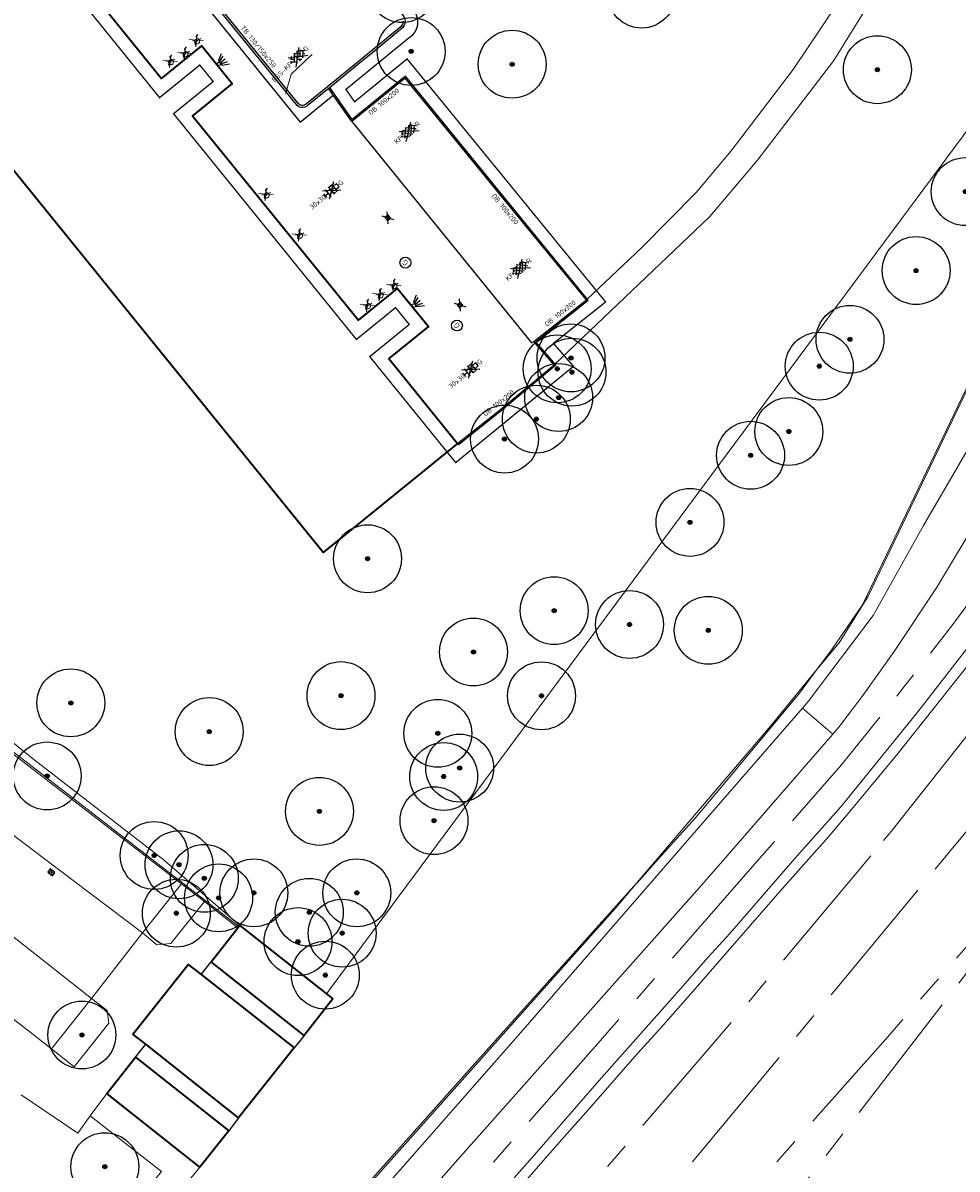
# Model space of a CAD drawing. Header units: metres. Extents: x 92877 to 94117, y 464509 to 465451.
# Tile 53 of 102: x 93322 to 93391, y 465016 to 465101. Entities that reach past the tile are written whole.
import ezdxf
from ezdxf import colors
from ezdxf.entities.mleader import LeaderData, LeaderLine
from ezdxf.enums import TextEntityAlignment as Align
from ezdxf.math import Vec2, Vec3

# ---------------------------------------------------------------- set-up
doc = ezdxf.new("R2010")
doc.units = ezdxf.units.M
for name, pattern in [('AM-AS', [16, 10, -2, 2, -2]), ('IE-TERREINAFSCHEIDING', [10, 8, -2]), ('XX-PROJECTGRENS', [18, 12, -3, 0, -3])]:
    doc.linetypes.add(name, pattern=pattern)
doc.layers.get('0').update_dxf_attribs({"linetype": 'CONTINUOUS'})
for name, color, linetype, lineweight in [('B-WE-AM-AS_SPOOR_RAIL-G', 252, 'AM-AS', 18), ('B-WE-GR-BEPLANTING_CULTUUR-G', 252, 'CONTINUOUS', 18), ('B-WE-GR-BOOM-S', 90, 'CONTINUOUS', 25), ('B-WE-GR-HAAG-G', 252, 'GR-HAAG1', 13), ('B-WE-IE-MEUBILAIR_WEGMEUBILAIR_LICHTMAST-S', 252, 'CONTINUOUS', 25), ('B-WE-IE-TERREINAFSCHEIDING-G', 252, 'IE-TERREINAFSCHEIDING', 18), ('B-WE-IE-TERREINAFSCHEIDING_KUNSTMATIG_HEKWERK-G', 252, 'IE-TERREINAFSCHEIDING-KUNSTMATIG', 18), ('B-WE-KL-GAS_HULPSTUK_STRAATPOT-S', 252, 'CONTINUOUS', 25), ('B-WE-KW-KUNSTWERK_GELUIDSWERING_SCHERM-G', 252, 'CONTINUOUS', 18), ('B-WE-OG-TOPOGRAFIE_BEBOUWING-GV', 252, 'CONTINUOUS', 35), ('B-WE-RI-HWA_KOLK-S', 252, 'CONTINUOUS', 25), ('B-WE-VH-VERHARDING-GV', 252, 'CONTINUOUS', 18), ('N-WE-KG-GRENS_PROJECT-G', 1, 'XX-PROJECTGRENS', 35), ('V-WE-IE-MEUBILAIR_WEGMEUBILAIR_FIETS-S', 7, 'CONTINUOUS', 25), ('V-WE-RI-HWA_KOLK-S', 150, 'CONTINUOUS', 25), ('V-WE-VH-KANTOPSLUITING-T18', 10, 'CONTINUOUS', 18), ('V-WE-VH-KANTOPSLUITING_OPSLUITBAND_100X200-G', 150, 'VH-OPSLUITBAND_100X200-V', 25), ('V-WE-VH-KANTOPSLUITING_TROTTOIRBAND_130 150-G', 210, 'VH-TROTTOIRBAND_130-150-V', 25), ('V-WE-VH-KANTOPSLUITING_VOORKANTBAND-G', 50, 'CONTINUOUS', 25), ('V-WE-VH-MATERIAALGRENS-G', 7, 'CONTINUOUS-V', 25), ('V-WE-VH-VERHARDING-T18', 10, 'CONTINUOUS', 18), ('V-WE-VH-VERHARDING_BETONSTRAATSTEEN-S', 252, 'CONTINUOUS', 25), ('V-WE-VH-VERHARDING_STRAATBAKSTEEN-S', 252, 'CONTINUOUS', 25), ('V-WE-VH-VERHARDING_TEGEL-S', 252, 'CONTINUOUS', 25)]:
    doc.layers.add(name, color=color, linetype=linetype, lineweight=lineweight)
doc.layers.add('B_OVERBOUWLIJN_LIJN_1', color=252, linetype='CONTINUOUS')
doc.styles.add('NLCS-ISO', font='NLCS-ISO.ttf')
doc.styles.add('NLCS-ISO-M200-T18', font='NLCS-ISO.ttf', dxfattribs={"height": 0.36})
doc.linetypes.add('CONTINUOUS-V', pattern='A,3.5,[24,NLCS.SHX,S=0.5,R=0,X=0,Y=0],3.5', length=7)
doc.linetypes.add('GR-HAAG1', pattern='A,6,[176,NLCS.SHX,S=0.125,R=0,X=0,Y=0],-2', length=8)
doc.linetypes.add('IE-TERREINAFSCHEIDING-KUNSTMATIG', pattern='A,4,[82,NLCS.SHX,S=0.75,R=90,X=0,Y=0],4,-2', length=10)
doc.linetypes.add('VH-OPSLUITBAND_100X200-V', pattern='A,4,[24,NLCS.SHX,S=1,R=0,X=0,Y=0],4,-2,4,-2', length=16)
doc.linetypes.add('VH-TROTTOIRBAND_130-150-V', pattern='A,2.5,[24,NLCS.SHX,S=1,R=0,X=0,Y=0],2.5,-2,2,-2,2,-2', length=15)

# ---------------------------------------------------------------- blocks, each defined once
blk = doc.blocks.new('V-SRI-KOLK_STRAAT_300X300-SO')
at = {"ltscale": 0.1}
for p, q in [((-1.875, 2), (1.875, -0.5)), ((1.875, 2), (-1.875, -0.5))]:
    blk.add_line(p, q, dxfattribs=at)
for p, q in [((-0.75, 0), (0.75, 1.5)), ((0.75, 0), (-0.75, 1.5))]:
    blk.add_line(p, q)
at = {"flags": 128}
blk.add_lwpolyline([(-0.75, 0), (0.75, 0), (0.75, 1.5), (-0.75, 1.5)], close=True, dxfattribs=at)
blk = doc.blocks.new('B-SIE-WEG_LICHTMAST_WAND-SO')
at = {"ltscale": 0.5, "flags": 128}
blk.add_lwpolyline([(-2.41, 3.75), (-1.05, 1.35), (1.05, 1.35), (2.41, 3.75)], dxfattribs=at)
at = {"flags": 128}
for points in [[(-2.41, 0), (2.41, 0)], [(-0.46, 1.35), (-1.27, 3.75)], [(0, 1.35), (0, 3.75)], [(0.46, 1.35), (1.27, 3.75)]]:
    blk.add_lwpolyline(points, dxfattribs=at)
at = {"ltscale": 0.5}
blk.add_circle((0, 0.72), 0.625, dxfattribs=at)
at = {"style": 'NLCS-ISO'}
blk.add_attdef('TYPE', text='', height=1.8, dxfattribs=at).set_placement((0, -0.2), align=Align.TOP_CENTER)
blk = doc.blocks.new('B-SRI-KOLK_COMBINATIE-SO')
for p, q in [((-1.125, 0), (1.125, 1.5)), ((1.125, 0), (-1.125, 1.5))]:
    blk.add_line(p, q)
at = {"flags": 128}
blk.add_lwpolyline([(-1.125, 0), (1.125, 0), (1.125, 1.5), (-1.125, 1.5)], close=True, dxfattribs=at)
blk = doc.blocks.new('V-SVH-TEGEL_300X300_DUN_HALFST_KL-SO')
for p, q in [((-3.08, 0.75), (-3, 0.75)), ((-3, -0.83), (-3, 0.83)), ((-3, 0), (-1.5, 0)), ((-1.84, 1.5), (-1.5, 1.5)), ((-1.5, -1.6), (-1.5, 1.6)), ((-1.5, 0.75), (0, 0.75)), ((0, -1.78), (0, 1.78)), ((0, 1.5), (1.5, 1.5)), ((0, 0), (1.5, 0)), ((1.5, -1.6), (1.5, 1.6)), ((1.5, 0.75), (3, 0.75)), ((3, -0.83), (3, 0.83)), ((3, 0), (3.39, 0)), ((-3.08, -0.75), (-3, -0.75)), ((-1.84, -1.5), (-1.5, -1.5)), ((-1.5, -0.75), (0, -0.75)), ((0, -1.5), (1.5, -1.5)), ((1.5, -0.75), (3, -0.75))]:
    blk.add_line(p, q)
at = {"ltscale": 0.1}
for q in [(-2.75, -1.98), (-2.73, 1.96), (2.73, 1.96), (2.75, -1.98)]:
    blk.add_line((0, 0), q, dxfattribs=at)
at = {"style": 'NLCS-ISO'}
blk.add_attdef('FORMAAT', text='', height=1.8, dxfattribs=at).set_placement((-3.18, 0), align=Align.MIDDLE_RIGHT)
blk.add_attdef('KLEUR', text='', height=1.8, dxfattribs=at).set_placement((3.49, 0), align=Align.MIDDLE_LEFT)
at = {"style": 'NLCS-ISO', "flags": 1}
blk.add_attdef('FUNCTIE', text='', height=1.8, dxfattribs=at).set_placement((0.12, -3.58), align=Align.MIDDLE_CENTER)
blk = doc.blocks.new('SIE-WEG_FIETSENREK-SO')
at = {"color": 0, "linetype": 'ByBlock', "lineweight": 18}
for points in [[(-2.19, 1.95), (1.75, -1.75)], [(-1.95, -1.71), (1.38, 1.66)], [(-1.5, -1.35), (-1.5, -0.54), (-0.73, -0.28), (-0.73, 0.53), (-1.5, 0.79)], [(-0.3, -0.45), (0.6, 1.35), (1.5, 1.35)], [(1.05, -0.45), (0.21, 0.58)], [(1.05, -0.45), (1.5, -0.45)]]:
    blk.add_lwpolyline(points, dxfattribs=at)
blk.add_circle((-0.3, -0.45), 0.9, dxfattribs=at)
blk = doc.blocks.new('V-SVH-BSS_KEIFORMAAT_KEPER_KL-SO')
for p, q in [((-3.36, -0.25), (-2.89, 0.22)), ((-3.23, 0.55), (-1.41, -1.27)), ((0, 0), (-2.8, 2.01)), ((-2.44, 1.25), (-1.41, 0.22)), ((-2.15, -0.53), (0.08, 1.7)), ((-2.15, 0.96), (-1.49, 1.62)), ((-1.7, -1.56), (0.08, 0.22)), ((-0.67, 0.96), (1.56, -1.27)), ((-0.02, 1.8), (1.56, 0.22)), ((0, 0), (2.8, 2.01)), ((0.82, 0.96), (1.48, 1.62)), ((0.82, -0.53), (2.54, 1.19)), ((1.14, -1.7), (3.05, 0.22)), ((2.3, 0.96), (3.39, -0.13)), ((0, 0), (-3.13, -2.25)), ((-0.67, -0.53), (0.58, -1.77)), ((-0.44, -1.78), (0.08, -1.27)), ((0, 0), (3.13, -2.25)), ((2.3, -0.53), (2.8, -1.02))]:
    blk.add_line(p, q)
at = {"style": 'NLCS-ISO'}
blk.add_attdef('FORMAAT', text='', height=1.8, dxfattribs=at).set_placement((-3.39, -0.02), align=Align.MIDDLE_RIGHT)
blk.add_attdef('KLEUR', text='', height=1.8, dxfattribs=at).set_placement((3.39, 0), align=Align.MIDDLE_LEFT)
at = {"style": 'NLCS-ISO', "flags": 1}
blk.add_attdef('FUNCTIE', text='', height=1.8, dxfattribs=at).set_placement((0.12, -3.58), align=Align.MIDDLE_CENTER)
blk = doc.blocks.new('V-SVH-SBS_KEIFORMAAT_KEPER_KL-SO')
for p, q in [((-3.36, -0.25), (-2.89, 0.22)), ((-3.23, 0.55), (-1.41, -1.27)), ((0, 0), (-2.8, 2.01)), ((-2.44, 1.25), (-1.41, 0.22)), ((-2.15, -0.53), (0.08, 1.7)), ((-2.15, 0.96), (-1.49, 1.62)), ((-1.7, -1.56), (0.08, 0.22)), ((-0.67, 0.96), (1.56, -1.27)), ((-0.02, 1.8), (1.56, 0.22)), ((0, 0), (2.8, 2.01)), ((0.82, 0.96), (1.48, 1.62)), ((0.82, -0.53), (2.54, 1.19)), ((1.14, -1.7), (3.05, 0.22)), ((2.3, 0.96), (3.39, -0.13)), ((0, 0), (-3.13, -2.25)), ((-0.67, -0.53), (0.58, -1.77)), ((-0.44, -1.78), (0.08, -1.27)), ((0, 0), (3.13, -2.25)), ((2.3, -0.53), (2.8, -1.02))]:
    blk.add_line(p, q)
for centre in [(-2.52, 0.59), (-1.04, 1.33), (0.45, 0.59), (1.93, 1.33), (-2.52, -0.9), (-1.04, -0.16), (0.45, -0.9), (1.93, -0.16)]:
    blk.add_circle(centre, 0.0881)
blk.add_arc((-1.04, -1.64), 0.0881, 295.9034, 224.543)
at = {"style": 'NLCS-ISO'}
blk.add_attdef('FORMAAT', text='', height=1.8, dxfattribs=at).set_placement((-3.39, 0), align=Align.MIDDLE_RIGHT)
blk.add_attdef('KLEUR', text='', height=1.8, dxfattribs=at).set_placement((3.39, 0), align=Align.MIDDLE_LEFT)
at = {"style": 'NLCS-ISO', "flags": 1}
blk.add_attdef('FUNCTIE', text='', height=1.8, dxfattribs=at).set_placement((0.12, -3.58), align=Align.MIDDLE_CENTER)
blk = doc.blocks.new('SKL-GAS_STRAATPOT-SO')
blk.add_circle((0, 0), 0.4)
at = {"style": 'NLCS-ISO'}
blk.add_text('G', height=0.4, rotation=360, dxfattribs=at).set_placement((-0.178, -0.188))
blk = doc.blocks.new('SGR-BOOM_01')
at = {"ltscale": 0.1}
h = blk.add_hatch(color=256, dxfattribs=at)
edge = h.paths.add_edge_path()
edge.add_arc((0, 0), 0.15, 0, 360)
for radius in [2.5, 0.045]:
    blk.add_circle((0, 0), radius)
blk.add_circle((0, 0), 0.15, dxfattribs=at)

msp = doc.modelspace()

# ---------------------------------------------------------------- linework, layer by layer
at = {"layer": 'B-WE-AM-AS_SPOOR_RAIL-G'}
msp.add_line((93390.3, 465039.532), (93397.367, 465048.058), dxfattribs=at)
at = {"layer": 'B-WE-AM-AS_SPOOR_RAIL-G', "flags": 128}
for points in [[(93493.452, 465172.096), (93462.913, 465135.971), (93445.786, 465116.315), (93433.011, 465101.323), (93416.953, 465081.039), (93407.43, 465068.679), (93397.367, 465055.371), (93386.248, 465041.327), (93384.746, 465039.532)], [(93395.131, 465062.46), (93390.799, 465056.58), (93386.876, 465051.558), (93382.558, 465046.204), (93376.723, 465039.532)], [(93207.196, 464793.239), (93217.929, 464806.456), (93238.203, 464832.016), (93254.012, 464852.087), (93268.945, 464871.24), (93282.922, 464889.334), (93333.3, 464955.081), (93378.115, 465013.128), (93398.448, 465039.532)], [(93397.626, 465039.532), (93397.372, 465039.224), (93385.829, 465026.016), (93371.785, 465010.168), (93355.259, 464991.269), (93340.386, 464973.393), (93321.464, 464949.303)], [(93376.723, 465039.532), (93363.935, 465024.908), (93333.292, 464990.108)], [(93384.746, 465039.532), (93374.721, 465027.551), (93361.905, 465012.645), (93340.108, 464987.792)], [(93361.206, 465004.843), (93367.034, 465011.462), (93390.3, 465039.532)]]:
    msp.add_lwpolyline(points, dxfattribs=at)
at = {"layer": 'B-WE-GR-BEPLANTING_CULTUUR-G'}
for p, q in [((93344.661, 465029.37), (93352.199, 465039.532)), ((93333.984, 465037.472), (93335.678, 465036.176))]:
    msp.add_line(p, q, dxfattribs=at)
at = {"layer": 'B-WE-GR-BEPLANTING_CULTUUR-G', "flags": 128}
for points in [[(93352.199, 465039.532), (93394.446, 465096.484), (93408.832, 465115.007)], [(93393.02, 465076.337), (93384.549, 465058.655), (93382.413, 465055.235)], [(93365.943, 465035.69), (93310.676, 464973.718), (93308.956, 464971.462)]]:
    msp.add_lwpolyline(points, dxfattribs=at)
at = {"layer": 'B-WE-GR-HAAG-G'}
for p, q in [((93331.475, 465039.532), (93284.982, 465075.51)), ((93338.208, 465034.322), (93331.475, 465039.532))]:
    msp.add_line(p, q, dxfattribs=at)
at = {"layer": 'B-WE-IE-TERREINAFSCHEIDING-G'}
msp.add_line((93379.716, 465050.411), (93381.952, 465048.509), dxfattribs=at)
at = {"layer": 'B-WE-IE-TERREINAFSCHEIDING-G', "flags": 128}
msp.add_lwpolyline([(93319.166, 465000), (93332.514, 465016.277), (93327.26, 465020.392)], dxfattribs=at)
at = {"layer": 'B-WE-IE-TERREINAFSCHEIDING_KUNSTMATIG_HEKWERK-G'}
msp.add_line((93328.468, 465022.027), (93327.26, 465020.392), dxfattribs=at)
at = {"layer": 'B-WE-IE-TERREINAFSCHEIDING_KUNSTMATIG_HEKWERK-G', "flags": 128}
for points in [[(93285.815, 465076.765), (93323.097, 465046.622), (93332.283, 465039.532)], [(93332.283, 465039.532), (93332.577, 465039.305), (93338.282, 465034.415)], [(93327.26, 465020.392), (93326.334, 465019.1), (93322.171, 465021.946)]]:
    msp.add_lwpolyline(points, dxfattribs=at)
at = {"layer": 'B-WE-KW-KUNSTWERK_GELUIDSWERING_SCHERM-G'}
for p, q in [((93382.413, 465055.235), (93380.787, 465053.261)), ((93380.787, 465053.261), (93377.352, 465049.091)), ((93380.787, 465053.261), (93380.787, 465053.262)), ((93377.352, 465049.091), (93369.214, 465039.532)), ((93369.214, 465039.532), (93367.527, 465037.551)), ((93367.534, 465037.559), (93369.303, 465039.532)), ((93367.527, 465037.551), (93365.943, 465035.69)), ((93367.527, 465037.551), (93367.534, 465037.559))]:
    msp.add_line(p, q, dxfattribs=at)
at = {"layer": 'B-WE-KW-KUNSTWERK_GELUIDSWERING_SCHERM-G', "flags": 128}
for points in [[(93380.787, 465053.262), (93381.884, 465054.726), (93384.151, 465058.028), (93397.962, 465086.833)], [(93369.303, 465039.532), (93371.807, 465042.324), (93374.4, 465045.379), (93379.49, 465051.529), (93380.787, 465053.261)], [(93303.741, 464964.716), (93310.503, 464973.735), (93355.786, 465024.456), (93367.527, 465037.551)]]:
    msp.add_lwpolyline(points, dxfattribs=at)
at = {"layer": 'B-WE-OG-TOPOGRAFIE_BEBOUWING-GV'}
for p, q in [((93338.208, 465034.322), (93338.282, 465034.415)), ((93338.282, 465034.415), (93344.661, 465029.37)), ((93338.134, 465034.229), (93338.208, 465034.322)), ((93335.415, 465030.786), (93342.279, 465025.384)), ((93342.279, 465025.384), (93338.187, 465020.236)), ((93328.468, 465022.027), (93330.599, 465024.716)), ((93330.599, 465024.716), (93337.461, 465019.292)), ((93335.336, 465016.602), (93328.468, 465022.027)), ((93337.461, 465019.292), (93335.336, 465016.602))]:
    msp.add_line(p, q, dxfattribs=at)
at = {"layer": 'B-WE-OG-TOPOGRAFIE_BEBOUWING-GV', "flags": 128}
for points in [[(93354.32, 465069.91), (93344.42, 465061.89), (93302.97, 465113.03), (93312.87, 465121.05)], [(93312.87, 465121.05), (93317.91, 465114.84), (93320.89, 465117.25), (93323.14, 465114.47), (93320.15, 465112.05), (93332.51, 465096.79), (93335.47, 465099.19), (93337.72, 465096.42), (93334.8, 465094.05), (93347.01, 465078.98), (93349.89, 465081.32), (93352.16, 465078.53), (93349.25, 465076.16), (93354.32, 465069.91)], [(93343.015, 465026.301), (93336.155, 465031.726), (93338.134, 465034.229)], [(93338.187, 465020.236), (93331.349, 465025.661), (93330.401, 465026.413), (93334.465, 465031.533), (93335.415, 465030.786)], [(93344.661, 465029.37), (93345.122, 465029.005), (93343.015, 465026.301)]]:
    msp.add_lwpolyline(points, dxfattribs=at)
at = {"layer": 'B-WE-VH-VERHARDING-GV'}
for p, q in [((93331.306, 465039.532), (93317.563, 465050.104)), ((93379.716, 465050.411), (93370.267, 465039.532)), ((93381.952, 465048.509), (93374.169, 465039.532)), ((93314.303, 465046.543), (93323.604, 465039.532)), ((93323.604, 465039.532), (93331.117, 465033.869)), ((93333.984, 465037.472), (93331.306, 465039.532)), ((93331.117, 465033.869), (93333.984, 465037.472)), ((93338.134, 465034.229), (93335.678, 465036.176)), ((93327.342, 465029.03), (93319.679, 465035.084)), ((93327.342, 465029.03), (93331.117, 465033.869)), ((93317.088, 465030.99), (93324.412, 465025.331)), ((93324.412, 465025.331), (93327.342, 465029.03))]:
    msp.add_line(p, q, dxfattribs=at)
at = {"layer": 'B-WE-VH-VERHARDING-GV', "flags": 128}
for points in [[(93390.338, 465118.313), (93390.92, 465117.32), (93388.45, 465112.49), (93383.31, 465103.84), (93379.04, 465097.45), (93374.46, 465091.46), (93371.89, 465088.39), (93367.86, 465084.32), (93363.802, 465080.485)], [(93361.419, 465075.713), (93372.89, 465086.63), (93376.41, 465090.77), (93382.04, 465098.11), (93385.49, 465103.75)], [(93395.094, 465075.306), (93393.676, 465072.501), (93388.623, 465063.871), (93384.916, 465057.238), (93380.146, 465050.907), (93379.716, 465050.411)], [(93393.868, 465066.612), (93392.872, 465064.747), (93389.595, 465059.273), (93386.464, 465054.598), (93384.171, 465051.356), (93382.397, 465049.022), (93381.952, 465048.509)], [(93379.339, 465039.532), (93382.533, 465043.138), (93388.206, 465050.146), (93392.894, 465056.19), (93396.181, 465060.462), (93398.339, 465063.46)], [(93399.112, 465062.915), (93398.785, 465062.38), (93395.909, 465058.545), (93392.536, 465054.367), (93386.774, 465047.089), (93383.204, 465042.793), (93381.453, 465040.745), (93380.374, 465039.532)], [(93370.267, 465039.532), (93359.285, 465026.888), (93329.754, 464993.259), (93329.12, 464993.803), (93326.925, 464991.252), (93309.132, 464971.311)], [(93374.169, 465039.532), (93372.142, 465037.194), (93354.137, 465016.942), (93338.233, 464998.745), (93331.87, 464991.281)], [(93334.469, 464989.129), (93337.59, 464992.526), (93343.456, 464999.092), (93349.623, 465005.769), (93354.977, 465011.837), (93359.987, 465017.513), (93364.722, 465022.955), (93368.796, 465027.557), (93370.723, 465029.742), (93372.751, 465032.043), (93374.356, 465033.818), (93378.352, 465038.418), (93379.339, 465039.532)], [(93380.374, 465039.532), (93378.053, 465036.921), (93374.208, 465032.524), (93371.81, 465029.744), (93369.285, 465026.875), (93367.37, 465024.746), (93364.153, 465021.068), (93362.004, 465018.634), (93358.528, 465014.69), (93353.32, 465008.73), (93353.572, 465008.491), (93348.966, 465003.212), (93344.101, 464997.698), (93336.572, 464989.279), (93335.618, 464988.176), (93335.416, 464988.342)], [(93335.678, 465036.176), (93333.201, 465033.08), (93332.156, 465032.986), (93331.117, 465033.869)], [(93327.342, 465029.03), (93328.503, 465028.134), (93328.614, 465027.213), (93326.065, 465024.004), (93324.412, 465025.331)], [(93342.279, 465025.384), (93342.647, 465025.843), (93343.015, 465026.301)], [(93337.461, 465019.292), (93337.824, 465019.764), (93338.187, 465020.236)], [(93314.674, 464991.533), (93321.749, 465000), (93335.336, 465016.602)]]:
    msp.add_lwpolyline(points, dxfattribs=at)
at = {"layer": 'B_OVERBOUWLIJN_LIJN_1', "flags": 128}
for points in [[(93335.415, 465030.786), (93335.785, 465031.256), (93336.155, 465031.726)], [(93343.015, 465026.301), (93342.647, 465025.843), (93342.279, 465025.384)], [(93330.599, 465024.716), (93330.974, 465025.189), (93331.349, 465025.661)], [(93338.187, 465020.236), (93337.824, 465019.764), (93337.461, 465019.292)]]:
    msp.add_lwpolyline(points, dxfattribs=at)
at = {"layer": 'N-WE-KG-GRENS_PROJECT-G', "const_width": 0.1, "flags": 128}
msp.add_lwpolyline([(93142.804, 465086.89), (93145.447, 465089.504), (93147.332, 465091.955), (93148.613, 465093.182), (93161.411, 465113.679), (93167.204, 465122.957), (93170.456, 465128.173), (93179.763, 465143.103), (93186.894, 465154.496), (93187.89, 465154.904), (93188.17, 465154.679), (93191.39, 465152.077), (93194.828, 465149.413), (93202.752, 465142.922), (93211.334, 465136.086), (93246.401, 465107.701), (93253.059, 465102.314), (93253.343, 465100.976), (93245.804, 465089.865), (93244.522, 465087.941), (93231.812, 465069.293), (93227.954, 465063.58), (93226.853, 465062.424), (93215.691, 465046.012), (93211.996, 465040.636), (93204.425, 465029.753), (93202.609, 465027.143), (93198.032, 465020.213), (93194.363, 465014.869), (93190.619, 465009.505), (93189.819, 465008.221), (93185.531, 465002.305), (93181.433, 464996.691), (93178.696, 464993.153), (93172.103, 464984.564), (93163.085, 464972.835), (93161.131, 464970.564), (93154.083, 464961.647), (93148.985, 464955.311), (93145.469, 464951.039), (93138.605, 464942.927), (93131.702, 464935.14), (93128.236, 464931.41), (93126.865, 464929.653), (93122.062, 464924.79), (93112.82, 464915.353), (93112.694, 464915.474), (93110.007, 464912.809), (93108.158, 464914.641), (93097.954, 464904.418), (93099.616, 464902.379), (93097.346, 464900.004), (93095.105, 464898.042), (93093.141, 464896.427), (93087.358, 464891.835), (93084.647, 464889.561), (93079.687, 464885.222), (93073.559, 464880.645), (93064.795, 464874.789), (93057.662, 464870.165), (93057.255, 464870.007), (93057.168, 464870.002), (93056.607, 464870.091), (93053.277, 464868.411), (93060.039, 464854.372), (93062.426, 464849.152), (93065.249, 464843.338), (93068.532, 464844.778), (93069.154, 464846.147), (93077.316, 464850.716), (93083.11, 464853.91), (93083.112, 464853.905), (93087.983, 464856.618), (93087.623, 464857.315), (93087.914, 464857.845), (93094.137, 464862.208), (93094.032, 464862.502), (93094.431, 464862.805), (93094.609, 464862.539), (93096.966, 464864.191), (93097.445, 464863.691), (93100.286, 464866.409), (93107.265, 464873.112), (93113.757, 464878.765), (93119.027, 464883.354), (93126.19, 464890.319), (93126.053, 464890.447), (93129.224, 464893.588), (93132.754, 464897.33), (93136.979, 464901.466), (93141.064, 464906.039), (93145.123, 464910.02), (93146.946, 464911.937), (93151.571, 464916.872), (93154.026, 464919.546), (93161.923, 464928.693), (93166.437, 464933.828), (93170.519, 464938.737), (93174.372, 464943.51), (93176.337, 464945.983), (93178.669, 464948.924), (93181.236, 464952.541), (93184.321, 464956.452), (93185.617, 464958.052), (93188.572, 464961.84), (93195.315, 464970.699), (93197.093, 464969.277), (93199.637, 464972.465), (93198.95, 464972.958), (93202.951, 464977.949), (93202.249, 464978.521), (93202.364, 464978.666), (93202.234, 464979.72), (93202.711, 464980.328), (93203.771, 464980.458), (93206.283, 464983.648), (93206.153, 464984.709), (93206.628, 464985.314), (93207.678, 464985.434), (93209.477, 464987.722), (93211.5, 464990.295), (93211.38, 464991.345), (93211.858, 464991.954), (93212.908, 464992.074), (93215.413, 464995.259), (93215.283, 464996.319), (93215.758, 464996.923), (93216.817, 464997.043), (93217.976, 464998.513), (93217.195, 464999.188), (93221.285, 465004.117), (93220.562, 465004.619), (93224.498, 465009.504), (93223.744, 465010.107), (93228.745, 465016.379), (93228.548, 465017.661), (93229.799, 465019.138), (93230.171, 465019.204), (93232.859, 465016.92), (93240.879, 465028.723), (93247.237, 465037.466), (93243.345, 465039.426), (93245.385, 465042.407), (93267.791, 465074.762), (93271.654, 465080.832), (93274.315, 465084.653), (93274.677, 465085.271), (93280.631, 465092.992), (93283.915, 465097.533), (93293.238, 465109.1), (93296.471, 465112.853), (93305.145, 465123.792), (93308.461, 465126.639), (93309.398, 465127), (93310.34, 465127.104), (93311.021, 465127.029), (93311.569, 465126.572), (93314.325, 465123.425), (93311.446, 465121.218), (93317.763, 465113.435), (93320.742, 465115.844), (93321.734, 465114.618), (93318.743, 465112.198), (93332.363, 465095.383), (93335.324, 465097.784), (93336.313, 465096.566), (93333.394, 465094.197), (93346.863, 465077.572), (93349.745, 465079.914), (93350.754, 465078.674), (93347.845, 465076.305), (93354.176, 465068.5), (93362.85, 465075.591), (93361.376, 465077.286), (93365.219, 465080.332), (93350.596, 465098.232), (93346.729, 465095.077), (93346.089, 465095.987), (93350.715, 465099.775, 0.50922), (93350.922, 465101.967), (93324.402, 465134.651), (93320.907, 465131.811), (93318.885, 465134.322, -0.098106), (93317.859, 465136.546), (93317.809, 465136.827), (93329.287, 465148.479), (93335.156, 465154.254), (93344.697, 465163.309, -0.349567), (93347.493, 465163.354), (93347.813, 465163.049), (93349.127, 465161.413), (93346.391, 465159.229), (93348.191, 465157.343), (93348.243, 465157.384), (93353.341, 465151.084), (93356.361, 465153.524), (93357.294, 465152.369), (93354.273, 465149.929), (93367.901, 465133.094), (93370.919, 465135.533), (93371.856, 465134.369), (93368.844, 465131.928), (93379.841, 465118.334), (93382.859, 465120.772), (93383.785, 465119.621), (93380.762, 465117.178), (93384.644, 465112.392), (93390.968, 465117.536), (93393.698, 465119.744), (93389.575, 465124.751), (93393.126, 465127.653), (93381.652, 465141.958), (93378.045, 465139.012), (93374.932, 465142.847), (93384.724, 465150.628, 0.393005), (93384.971, 465152.673), (93376.322, 465163.131, 0.393551), (93374.278, 465163.377), (93369.858, 465159.798), (93359.893, 465172.144), (93359.196, 465171.59), (93356.894, 465174.416), (93366.327, 465182.365), (93383.74, 465196.71, -0.309181), (93386.819, 465196.235), (93386.977, 465196.072), (93387.797, 465195.067), (93385.13, 465192.859), (93391.412, 465185.104), (93394.43, 465187.543), (93395.435, 465186.298), (93392.425, 465183.858), (93405.872, 465167.212), (93408.891, 465169.662), (93409.895, 465168.418), (93406.884, 465165.977), (93415.682, 465155.114), (93422.305, 465160.477), (93419.312, 465164.504), (93427.805, 465171.459), (93432.936, 465175.602, 0.389945), (93433.117, 465177.605), (93406.306, 465210.598, 0.403895), (93404.272, 465210.792), (93395.071, 465203.259, -0.04985), (93394.529, 465205.075), (93406.003, 465214.474), (93406.153, 465214.258), (93408.855, 465216.515), (93413.243, 465220.126), (93424.061, 465228.978), (93433.335, 465236.564), (93456.901, 465255.803), (93462.358, 465260.256), (93474.24, 465257.384), (93487.491, 465268.365), (93481.957, 465274.413), (93477.953, 465270.75), (93460.622, 465275.164), (93454.054, 465277.377), (93450.532, 465272.851), (93448.516, 465271.205), (93400.455, 465231.959), (93399.011, 465233.652), (93395.691, 465230.975), (93395.475, 465231.241), (93389.321, 465226.059), (93372.983, 465212.672), (93260.058, 465121.022), (93254.212, 465128.327), (93255.485, 465129.359), (93251.172, 465134.67), (93250.976, 465134.513), (93249.73, 465136.066), (93249.925, 465136.222), (93245.512, 465141.593), (93245.414, 465141.489), (93215.797, 465178.086), (93224.817, 465185.374), (93221.615, 465189.311), (93221.504, 465189.439), (93221.504, 465189.484), (93221.582, 465189.664), (93258.555, 465216.278), (93287.858, 465237.306), (93316.719, 465257.815), (93323.665, 465262.74), (93325.266, 465260.773), (93334.631, 465268.404), (93348.967, 465280.041), (93353.283, 465283.494), (93353.525, 465283.192), (93373.219, 465297.094), (93403.844, 465318.948), (93403.686, 465319.158), (93405.483, 465320.403), (93410.351, 465324.912), (93402.835, 465333.569), (93398.335, 465338.895), (93392.573, 465334.08), (93389.104, 465331.474), (93348.447, 465302.964), (93320.1, 465282.787), (93289.014, 465260.48), (93254.82, 465235.917), (93226.588, 465215.717), (93213.129, 465205.995), (93182.769, 465181.222), (93183.254, 465180.57), (93182.292, 465179.905), (93183.685, 465178.016), (93174.631, 465171.467), (93173.396, 465173.195), (93172.303, 465172.388), (93168.471, 465170.193), (93170.119, 465168.084), (93171.264, 465166.905), (93171.887, 465165.92), (93172.046, 465165.485), (93172.061, 465164.02), (93171.791, 465162.221), (93171.603, 465161.889), (93167.902, 465156.013), (93164.39, 465150.403), (93160.435, 465144.058), (93158.382, 465140.726), (93156.607, 465137.917), (93154.807, 465135.049), (93153.786, 465134.188), (93154.016, 465133.775), (93153.338, 465133.133), (93153.16, 465132.506), (93153.134, 465132.463), (93152.077, 465130.671), (93150.973, 465128.906), (93147.775, 465123.769), (93144.058, 465117.809), (93140.544, 465112.153), (93139.017, 465109.781), (93136.381, 465105.485), (93134.48, 465102.415), (93134.183, 465101.965), (93133.958, 465101.735), (93130.915, 465098.93), (93126.03, 465094.455), (93121.818, 465090.575), (93117.904, 465086.833), (93113.47, 465082.448), (93112.834, 465082.495), (93109.779, 465079.439), (93106.782, 465076.441), (93106.819, 465075.801), (93105.522, 465074.513), (93100.162, 465069.076), (93097.993, 465066.793), (93094.572, 465063.113), (93089.135, 465057.106), (93083.693, 465051.015), (93080.417, 465047.335), (93077.017, 465043.497), (93073.934, 465040.014), (93073.472, 465039.534), (93072.001, 465037.863), (93071.812, 465037.638), (93069.705, 465035.225), (93068.078, 465033.424), (93064.121, 465029.238), (93059.891, 465024.784), (93054.546, 465019.348), (93051.829, 465016.783), (93042.954, 465008.588), (93039.428, 465005.328), (93039.04, 465005.881), (93035.768, 465003.501), (93034.642, 465002.582), (93035.282, 465001.847), (93028.269, 464995.871), (93027.63, 464996.626), (93025.853, 464995.108), (93024.898, 464994.489), (93025.348, 464993.801), (93025.385, 464993.139), (93023.546, 464991.657), (93020.74, 464989.867), (93009.831, 464980.839), (93002.614, 464974.822), (93001.219, 464974.424), (92997.627, 464972.314), (93000.275, 464968.182), (93003.222, 464963.818), (93004.539, 464962.472), (93005.558, 464961.008), (93007.714, 464956.785), (93011.389, 464958.36), (93011.758, 464959.803), (93016.761, 464964.005), (93022.798, 464969.066), (93023.124, 464969.069), (93023.859, 464969.958), (93031.994, 464976.787), (93034.007, 464978.44), (93039.335, 464982.95), (93042.149, 464985.327), (93043.343, 464986.286), (93048.652, 464990.9), (93051.638, 464993.482), (93054.319, 464995.599), (93054.16, 464995.728), (93056.817, 464998.088), (93056.95, 464998.249), (93057.025, 464998.223), (93061.752, 465002.708), (93069.172, 465009.817), (93070.327, 465011.305), (93072.947, 465014.003), (93077.454, 465018.647), (93081.951, 465023.517), (93086.147, 465028.149), (93090.291, 465032.813), (93095.645, 465038.867), (93100.706, 465044.522), (93107.652, 465052.218), (93109.08, 465053.733), (93109.476, 465054.154), (93112.165, 465057.006), (93113.936, 465058.77), (93117.521, 465062.601), (93121.643, 465066.775), (93123.547, 465068.699), (93128.69, 465073.617), (93128.797, 465073.72), (93131.858, 465076.592), (93136.523, 465080.981), (93138.359, 465082.708)], format="xyb", close=True, dxfattribs=at)
at = {"layer": 'V-WE-VH-KANTOPSLUITING_OPSLUITBAND_100X200-G', "flags": 128}
msp.add_lwpolyline([(93354.32, 465069.91), (93354.382, 465069.832), (93357.534, 465072.34), (93361.561, 465075.702), (93360.078, 465077.407), (93363.944, 465080.47), (93357.484, 465088.36), (93350.468, 465096.966), (93346.549, 465093.768), (93344.894, 465096.12)], dxfattribs=at)
at = {"layer": 'V-WE-VH-KANTOPSLUITING_TROTTOIRBAND_130 150-G', "flags": 128}
msp.add_lwpolyline([(93462.696, 465266.489), (93459.142, 465264.638), (93457.577, 465263.831), (93456.727, 465263.371), (93453.539, 465260.805), (93453.45, 465259.988), (93453.321, 465258.22), (93452.886, 465257.859), (93450.312, 465255.759), (93449.458, 465255.061), (93438.511, 465246.128), (93437.625, 465245.406), (93431.696, 465240.567), (93430.973, 465239.976), (93430.06, 465239.23), (93423.497, 465233.865), (93422.578, 465233.114), (93418.944, 465230.143), (93415.11, 465227.006), (93413.321, 465227.157), (93412.559, 465227.212), (93406.751, 465222.456), (93404.691, 465220.78), (93401.534, 465218.203), (93401.303, 465215.73), (93396.733, 465211.961), (93396.581, 465211.81), (93396.252, 465211.555), (93395.949, 465211.291), (93395.659, 465211.01), (93395.386, 465210.714), (93395.13, 465210.403), (93394.891, 465210.079), (93394.672, 465209.741), (93394.471, 465209.392), (93394.29, 465209.032), (93394.129, 465208.663), (93393.989, 465208.285), (93393.87, 465207.9), (93393.773, 465207.509), (93393.697, 465207.113), (93393.643, 465206.714), (93393.612, 465206.313), (93393.603, 465205.91), (93393.617, 465205.505), (93393.622, 465205.432), (93393.627, 465205.357), (93393.634, 465205.282), (93393.642, 465205.207), (93393.649, 465205.136), (93393.735, 465204.702), (93393.839, 465204.267), (93393.961, 465203.838), (93394.102, 465203.414), (93394.26, 465202.996), (93394.437, 465202.586), (93394.625, 465202.193), (93394.646, 465202.165), (93394.673, 465202.138), (93394.703, 465202.114), (93394.738, 465202.094), (93394.779, 465202.078), (93394.834, 465202.059), (93394.887, 465202.067), (93394.957, 465202.085), (93395.012, 465202.112), (93395.073, 465202.162), (93396.615, 465203.469), (93398.369, 465204.873), (93400.1, 465206.328), (93401.871, 465207.725), (93403.235, 465208.892), (93404.813, 465210.137), (93404.921, 465210.202), (93405.046, 465210.245), (93405.178, 465210.261), (93405.31, 465210.249), (93405.437, 465210.209), (93405.551, 465210.145), (93405.648, 465210.06), (93408.277, 465206.874), (93411.65, 465202.769), (93411.703, 465202.704), (93417.596, 465195.438), (93420.612, 465191.655), (93426.611, 465184.344), (93426.66, 465184.284), (93429.965, 465180.193), (93430.043, 465180.094), (93432.453, 465177.074), (93432.516, 465176.967), (93432.558, 465176.845), (93432.574, 465176.716), (93432.563, 465176.588), (93432.528, 465176.464), (93432.467, 465176.349), (93432.385, 465176.25), (93422.167, 465167.946), (93418.292, 465164.768), (93418.165, 465164.712), (93418.036, 465164.682), (93417.904, 465164.679), (93417.773, 465164.7), (93417.649, 465164.746), (93417.535, 465164.816), (93417.441, 465164.903), (93407.367, 465177.237), (93395.311, 465192.066), (93390.109, 465198.504), (93389.959, 465198.708), (93389.698, 465198.986), (93389.419, 465199.254), (93389.125, 465199.503), (93388.817, 465199.736), (93388.496, 465199.95), (93388.164, 465200.146), (93387.82, 465200.322), (93387.468, 465200.477), (93387.106, 465200.612), (93386.737, 465200.726), (93386.363, 465200.819), (93385.984, 465200.89), (93385.6, 465200.94), (93385.216, 465200.966), (93384.829, 465200.971), (93384.444, 465200.953), (93384.061, 465200.913), (93383.68, 465200.851), (93383.303, 465200.767), (93382.934, 465200.663), (93382.647, 465200.552), (93382.362, 465200.425), (93382.087, 465200.282), (93381.819, 465200.123), (93381.564, 465199.952), (93381.446, 465199.855), (93381.324, 465199.754), (93381.201, 465199.653), (93381.079, 465199.552), (93380.956, 465199.451), (93376.11, 465195.487), (93364.134, 465185.659), (93354.644, 465177.604), (93354.602, 465177.563), (93354.537, 465177.496), (93354.316, 465177.249), (93354.112, 465176.99), (93353.924, 465176.719), (93353.756, 465176.435), (93353.606, 465176.142), (93353.475, 465175.84), (93353.364, 465175.529), (93353.274, 465175.212), (93353.204, 465174.89), (93353.155, 465174.565), (93353.127, 465174.236), (93353.121, 465173.906), (93353.137, 465173.577), (93353.173, 465173.249), (93353.23, 465172.925), (93353.309, 465172.605), (93353.408, 465172.291), (93353.527, 465171.983), (93353.666, 465171.685), (93353.824, 465171.395), (93354, 465171.116), (93354.194, 465170.85), (93354.411, 465170.589), (93354.848, 465169.992), (93356.208, 465168.199), (93358.931, 465170.336), (93359.744, 465170.974), (93362.475, 465167.635), (93365.428, 465163.99), (93368.128, 465160.673), (93369.727, 465158.63), (93372.644, 465160.95), (93374.818, 465162.704), (93374.979, 465162.796), (93375.169, 465162.837), (93375.364, 465162.82), (93375.545, 465162.746), (93375.689, 465162.627), (93378.361, 465159.333), (93378.532, 465159.123), (93381.089, 465156.035), (93381.657, 465155.358), (93383.022, 465153.73), (93384.283, 465152.152), (93384.365, 465151.984), (93384.395, 465151.792), (93384.367, 465151.601), (93384.285, 465151.426), (93384.162, 465151.291), (93381.345, 465149.015), (93377.488, 465145.968), (93373.874, 465143.117), (93373.665, 465142.949), (93373.602, 465142.898), (93369.579, 465139.678), (93369.067, 465139.271), (93361.11, 465149.046), (93360.693, 465152.974), (93360.651, 465153.568), (93350.552, 465165.992), (93350.491, 465166.052), (93350.423, 465166.116), (93350.354, 465166.18), (93350.284, 465166.242), (93350.215, 465166.303), (93349.916, 465166.542), (93349.607, 465166.763), (93349.284, 465166.963), (93348.95, 465167.145), (93348.604, 465167.305), (93348.25, 465167.444), (93347.888, 465167.561), (93347.52, 465167.657), (93347.147, 465167.729), (93346.77, 465167.779), (93346.391, 465167.805), (93346.01, 465167.809), (93345.63, 465167.79), (93345.252, 465167.747), (93344.877, 465167.683), (93344.507, 465167.595), (93344.144, 465167.485), (93343.786, 465167.353), (93343.438, 465167.199), (93343.193, 465167.075), (93342.96, 465166.933), (93342.739, 465166.773), (93342.531, 465166.596), (93342.332, 465166.396), (93340.171, 465164.432), (93340.14, 465164.404), (93327.88, 465152.639), (93318.961, 465143.612), (93318.706, 465143.288), (93318.463, 465142.949), (93318.237, 465142.598), (93318.026, 465142.238), (93317.832, 465141.869), (93317.655, 465141.491), (93317.496, 465141.106), (93317.353, 465140.709), (93317.212, 465140.331), (93317.095, 465139.949), (93316.999, 465139.561), (93316.923, 465139.169), (93316.871, 465138.774), (93316.841, 465138.375), (93316.832, 465137.975), (93316.847, 465137.577), (93316.883, 465137.179), (93316.943, 465136.775), (93317.025, 465136.377), (93317.131, 465135.982), (93317.258, 465135.595), (93317.407, 465135.216), (93317.578, 465134.846), (93317.769, 465134.485), (93317.981, 465134.138), (93318.212, 465133.802), (93318.464, 465133.477), (93320.876, 465130.496), (93322.534, 465128.446), (93326.104, 465131.331), (93328.289, 465128.548), (93332.039, 465123.924), (93338.386, 465116.099), (93341.524, 465112.262), (93345.307, 465107.599), (93347.854, 465104.485), (93350.367, 465101.348), (93350.43, 465101.178), (93350.45, 465101.006), (93350.429, 465100.831), (93350.365, 465100.668), (93350.264, 465100.522), (93347.914, 465098.585), (93347.088, 465097.911), (93344.825, 465096.064), (93343.268, 465094.802), (93343.179, 465094.737), (93343.067, 465094.687), (93342.947, 465094.663), (93342.824, 465094.663), (93342.705, 465094.69), (93342.593, 465094.741), (93342.496, 465094.814), (93342.424, 465094.896), (93334.259, 465104.947), (93324.765, 465116.656), (93314.79, 465128.911), (93314.581, 465129.175), (93314.36, 465129.421), (93314.123, 465129.652), (93313.873, 465129.868), (93313.609, 465130.066), (93313.332, 465130.249), (93313.05, 465130.41), (93312.698, 465130.551), (93312.333, 465130.676), (93311.962, 465130.779), (93311.586, 465130.863), (93311.205, 465130.924), (93310.822, 465130.964), (93310.438, 465130.984), (93310.052, 465130.982), (93309.667, 465130.96), (93309.285, 465130.914), (93308.905, 465130.849), (93308.529, 465130.763), (93308.159, 465130.655), (93307.796, 465130.528), (93307.439, 465130.38), (93307.093, 465130.213), (93306.755, 465130.027), (93306.428, 465129.823), (93306.114, 465129.601), (93305.818, 465129.366), (93303.517, 465126.793), (93292.494, 465113.843), (93282.834, 465101.731), (93282.328, 465101.106), (93281.172, 465099.604), (93276.286, 465093.244), (93269.988, 465084.358), (93268.436, 465082.092), (93266.553, 465079.337), (93260.742, 465070.854), (93248.886, 465053.649), (93239.968, 465040.552), (93239.932, 465040.485), (93239.915, 465040.421), (93239.912, 465040.353), (93239.924, 465040.288), (93239.951, 465040.225), (93239.989, 465040.17), (93240.037, 465040.128), (93240.965, 465039.666), (93241.941, 465039.181), (93245.113, 465037.587), (93245.046, 465037.453)], dxfattribs=at)
at = {"layer": 'V-WE-VH-KANTOPSLUITING_VOORKANTBAND-G', "flags": 128}
for points in [[(93350.299, 465101.006), (93350.282, 465100.868), (93350.232, 465100.739), (93350.153, 465100.625), (93347.819, 465098.701), (93346.993, 465098.027), (93344.73, 465096.18), (93343.177, 465094.921), (93343.104, 465094.868), (93343.021, 465094.831), (93342.932, 465094.813), (93342.841, 465094.813), (93342.753, 465094.833), (93342.67, 465094.871), (93342.598, 465094.925), (93342.538, 465094.993), (93334.375, 465105.042)], [(93354.32, 465069.91), (93357.471, 465072.418), (93361.419, 465075.713), (93359.934, 465077.42), (93363.802, 465080.485), (93357.407, 465088.297), (93350.454, 465096.825), (93346.529, 465093.623), (93344.817, 465096.057)]]:
    msp.add_lwpolyline(points, dxfattribs=at)
at = {"layer": 'V-WE-VH-MATERIAALGRENS-G', "flags": 128}
for points in [[(93317.993, 465124.976), (93317.517, 465124.611), (93342.718, 465093.582), (93345.161, 465095.567)], [(93346.529, 465093.623), (93359.754, 465077.314), (93359.934, 465077.42)]]:
    msp.add_lwpolyline(points, dxfattribs=at)

# ---------------------------------------------------------------- block references
at = {"layer": 'B-WE-GR-BOOM-S'}
for p, rotation in [((93350.226, 465103.404), 129), ((93367.871, 465103.005), 129), ((93350.894, 465098.785), 39), ((93358.333, 465097.843), 129), ((93385.237, 465097.437), 59), ((93391.705, 465088.461), 57.00000000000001), ((93388.088, 465082.644), 57.00000000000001), ((93383.215, 465077.577), 53), ((93362.668, 465076.212), 43.99999999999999), ((93361.653, 465075.408), 39.99999999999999), ((93362.741, 465075.164), 43.99999999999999), ((93380.953, 465075.602), 53), ((93361.761, 465073.291), 39.99999999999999), ((93360.113, 465071.702), 39.99999999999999), ((93378.711, 465070.789), 53), ((93357.773, 465070.233), 39), ((93375.895, 465069.041), 53), ((93371.431, 465064.096), 53), ((93347.683, 465061.419), 39), ((93361.427, 465057.595), 53), ((93366.979, 465056.579), 53), ((93372.778, 465056.148), 50.99999999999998), ((93355.484, 465054.555), 53), ((93345.73, 465051.339), 39), ((93360.495, 465051.322), 53), ((93325.825, 465050.802), 141), ((93336.02, 465048.69), 142), ((93352.86, 465048.56), 53), ((93324.083, 465045.423), 142), ((93353.29, 465045.38), 53), ((93354.47, 465046), 53), ((93344.14, 465042.81), 53), ((93352.58, 465042.13), 53), ((93331.966, 465039.565), 142), ((93333.79, 465038.88), 139), ((93335.66, 465037.88), 139), ((93339.31, 465036.81), 139), ((93346.89, 465036.81), 53), ((93336.709, 465036.44), 139), ((93333.597, 465035.313), 50.99999999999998), ((93343.39, 465035.38), 142), ((93345.81, 465033.839), 53), ((93342.56, 465033.22), 142), ((93344.57, 465030.75), 53), ((93326.641, 465026.34), 52.00000000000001), ((93328.333, 465016.642), 142)]:
    msp.add_blockref('SGR-BOOM_01', p, dxfattribs=dict(at, rotation=rotation))
at = {"layer": 'B-WE-IE-MEUBILAIR_WEGMEUBILAIR_LICHTMAST-S', "xscale": 0.2, "yscale": 0.2, "zscale": 0.2, "rotation": 309}
for p in [(93336.621, 465097.773), (93350.979, 465079.981)]:
    msp.add_blockref('B-SIE-WEG_LICHTMAST_WAND-SO', p, dxfattribs=at)
at = {"layer": 'B-WE-KL-GAS_HULPSTUK_STRAATPOT-S', "rotation": 129}
for p in [(93350.467, 465083.227), (93354.266, 465078.594)]:
    msp.add_blockref('SKL-GAS_STRAATPOT-SO', p, dxfattribs=at)
at = {"layer": 'B-WE-RI-HWA_KOLK-S', "xscale": 0.2, "yscale": 0.2, "zscale": 0.2, "rotation": 143}
msp.add_blockref('B-SRI-KOLK_COMBINATIE-SO', (93324.481, 465038.449), dxfattribs=at)
at = {"layer": 'V-WE-IE-MEUBILAIR_WEGMEUBILAIR_FIETS-S', "xscale": 0.2, "yscale": 0.2, "zscale": 0.2, "rotation": 38}
for p in [(93335.119, 465099.631), (93333.201, 465098.103), (93334.265, 465098.685), (93340.238, 465088.285), (93342.697, 465085.317), (93349.654, 465081.609), (93348.637, 465080.918), (93347.712, 465080.122)]:
    msp.add_blockref('SIE-WEG_FIETSENREK-SO', p, dxfattribs=at)
at = {"layer": 'V-WE-RI-HWA_KOLK-S', "xscale": 0.2000000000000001, "yscale": 0.2000000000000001, "zscale": 0.2000000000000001, "rotation": 129}
for p in [(93349.284, 465086.627), (93354.606, 465080.205)]:
    msp.add_blockref('V-SRI-KOLK_STRAAT_300X300-SO', p, dxfattribs=at)
at = {"layer": 'V-WE-VH-VERHARDING_BETONSTRAATSTEEN-S', "xscale": 0.2000000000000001, "yscale": 0.2000000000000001, "zscale": 0.2000000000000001, "rotation": 44.22704450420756}
msp.add_blockref('V-SVH-BSS_KEIFORMAAT_KEPER_KL-SO', (93342.524, 465098.389), dxfattribs=at).add_auto_attribs({'FORMAAT': 'BSS-KF', 'KLEUR': 'G'})
at = {"layer": 'V-WE-VH-VERHARDING_STRAATBAKSTEEN-S', "xscale": 0.2, "yscale": 0.2, "zscale": 0.2, "rotation": 39.86654254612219}
for p in [(93350.704, 465092.904), (93358.908, 465082.813)]:
    msp.add_blockref('V-SVH-SBS_KEIFORMAAT_KEPER_KL-SO', p, dxfattribs=at).add_auto_attribs({'FORMAAT': 'KF', 'KLEUR': 'R'})
at = {"layer": 'V-WE-VH-VERHARDING_TEGEL-S'}
for p, xscale, yscale, zscale, rotation in [((93345.031, 465088.55), 0.1999999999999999, 0.1999999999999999, 0.1999999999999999, 40.20378313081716), ((93355.271, 465075.352), 0.2, 0.2, 0.2, 39.93015345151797)]:
    msp.add_blockref('V-SVH-TEGEL_300X300_DUN_HALFST_KL-SO', p, dxfattribs=dict(at, xscale=xscale, yscale=yscale, zscale=zscale, rotation=rotation)).add_auto_attribs({'FORMAAT': '30x30', 'KLEUR': 'G'})

# ---------------------------------------------------------------- texts
at = {"layer": 'V-WE-VH-KANTOPSLUITING-T18', "char_height": 0.36, "attachment_point": 1, "style": 'NLCS-ISO-M200-T18'}
for s, insert, rotation in [('TB 130/150x250', (93338.581, 465100.737), 309.04256), ('OB 100x200', (93347.686, 465094.343), 39.49183), ('OB 100x200', (93357.069, 465088.365), 309.49183), ('OB 100x200', (93360.67, 465078.772), 38.48348), ('OB 100x200', (93356.127, 465072.158), 38.71263)]:
    msp.add_mtext_dynamic_manual_height_columns(s, width=4.97805, gutter_width=1.8, heights=[0], dxfattribs=dict(at, insert=insert, rotation=rotation))

# ---------------------------------------------------------------- leaders
at = {"layer": 'V-WE-VH-VERHARDING-T18'}
ml = msp.add_multileader_mtext('Standard', dxfattribs=at)
ml.set_content('', color=256, style='NLCS-ISO-M200-T18')
ml.set_leader_properties(color=256, linetype='ByLayer', lineweight=-1)
ml.build(insert=Vec2(0, 0))
ml.multileader.update_dxf_attribs({"text_left_attachment_type": 5, "text_right_attachment_type": 5, "dogleg_length": 0.36, "arrow_head_size": 0.36})
ctx = ml.context
ctx.base_point, ctx.char_height, ctx.arrow_head_size, ctx.landing_gap_size, ctx.plane_origin, ctx.plane_x_axis, ctx.plane_y_axis = Vec3(93343.461, 465098.446), 0.36, 0.36, 0.18, Vec3(93342.458, 465095.396), Vec3(0.725856, 0.687847), Vec3(-0.687847, 0.725856)
ctx.left_attachment, ctx.right_attachment = 5, 5
notes = []
notes.append((ctx, [(0, (1, 1, 0), (93342.048, 465097.107), (0.725856, 0.687847), 1.947, [(0, [(93341.612, 465095.569)], 0, [])])]))
ctx.mtext.insert, ctx.mtext.text_direction, ctx.mtext.rotation, ctx.mtext.flow_direction = Vec3(93343.345, 465098.831), Vec3(0.725856, 0.687847), 0.758518, 5
for ctx, leaders in notes:
    for number, flags, end, landing, length, lines in leaders:
        leader = LeaderData()
        leader.index, (leader.has_last_leader_line, leader.has_dogleg_vector, leader.attachment_direction) = number, flags
        leader.last_leader_point, leader.dogleg_vector, leader.dogleg_length = Vec3(end), Vec3(landing), length
        for number, points, colour, breaks in lines:
            line = LeaderLine()
            line.index, line.vertices, line.color, line.breaks = number, Vec3.list(points), colors.encode_raw_color(colour), breaks
            leader.lines.append(line)
        ctx.leaders.append(leader)

doc.saveas('drawing.dxf')
